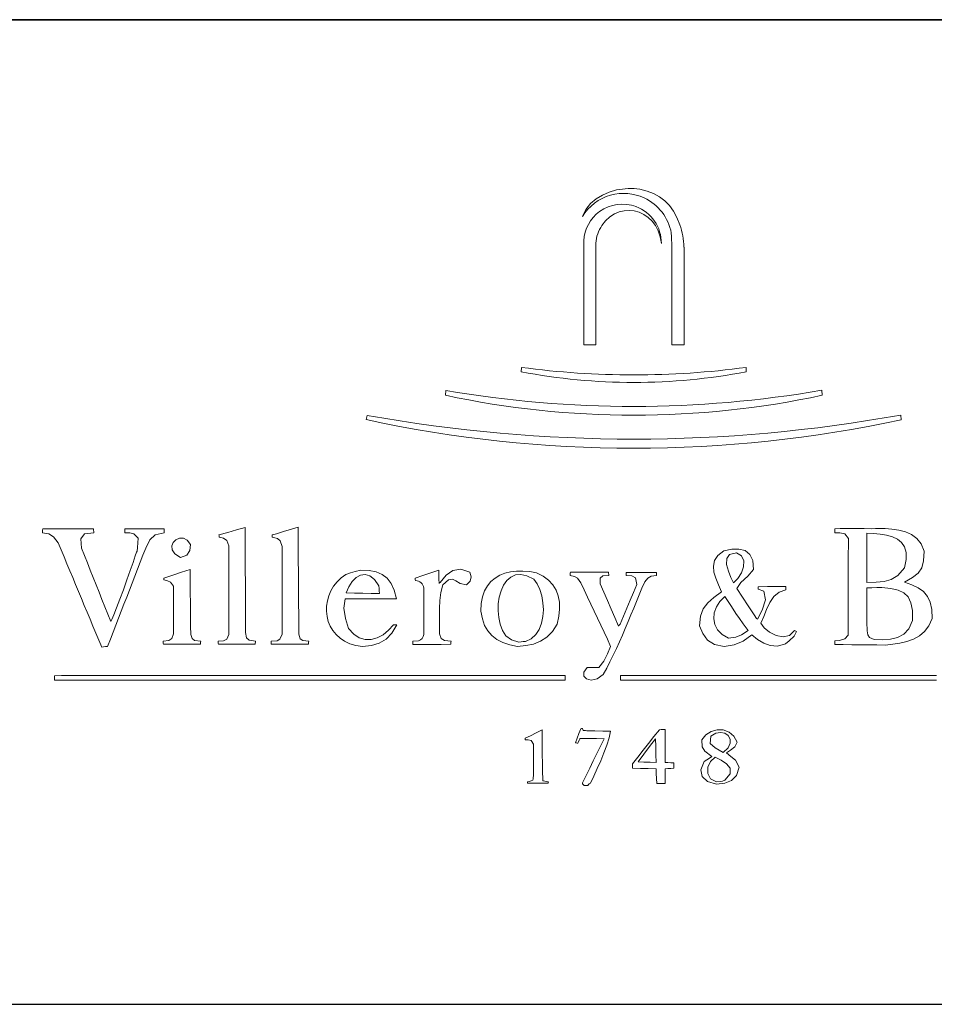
# Model space of a CAD drawing. Header units: millimetres. Extents: x 15 to 292, y 5 to 187.
# Tile 4 of 6: x 248 to 276, y 5 to 35. Entities that reach past the tile are written whole.
import ezdxf

# ---------------------------------------------------------------- set-up
doc = ezdxf.new("R2010")
doc.units = ezdxf.units.MM
doc.layers.add('253', color=7, linetype='Continuous', true_color=0xffffff)
doc.layers.add('255', color=7, linetype='Continuous', true_color=0xffffff)

# ---------------------------------------------------------------- blocks, each defined once
blk = doc.blocks.new('TabularNote1')
at = {"layer": '253', "color": 162, "linetype": 'Continuous', "lineweight": 35}
blk.add_line((-50, 30), (0, 30), dxfattribs=at)
at = {"layer": '253', "color": 162, "linetype": 'Continuous', "lineweight": 25}
blk.add_line((-50, 0), (0, 0), dxfattribs=at)

msp = doc.modelspace()

# ---------------------------------------------------------------- linework, layer by layer
at = {"layer": '255', "color": 7, "linetype": 'Continuous', "lineweight": 18}
for p, q in [((266.087, 29.658), (266.296, 29.747)), ((266.296, 29.747), (266.519, 29.812)), ((267.226, 29.837), (267.447, 29.78)), ((267.447, 29.78), (267.646, 29.702)), ((267.646, 29.702), (267.825, 29.603)), ((265.727, 29.395), (265.896, 29.541)), ((265.896, 29.541), (266.087, 29.658)), ((267.825, 29.603), (267.984, 29.481)), ((267.984, 29.481), (268.125, 29.337)), ((265.477, 29.005), (265.586, 29.217)), ((265.586, 29.217), (265.727, 29.395)), ((266.597, 29.142), (266.45, 29.08)), ((266.75, 29.178), (266.597, 29.142)), ((266.904, 29.188), (266.75, 29.178)), ((267.058, 29.173), (266.904, 29.188)), ((267.208, 29.133), (267.058, 29.173)), ((267.351, 29.068), (267.208, 29.133)), ((268.125, 29.337), (268.249, 29.168)), ((268.249, 29.168), (268.357, 28.973)), ((266.185, 28.876), (266.073, 28.734)), ((266.311, 28.992), (266.185, 28.876)), ((266.45, 29.08), (266.311, 28.992)), ((267.484, 28.978), (267.351, 29.068)), ((267.603, 28.865), (267.484, 28.978)), ((267.705, 28.727), (267.603, 28.865)), ((268.357, 28.973), (268.449, 28.752)), ((267.788, 28.567), (267.705, 28.727)), ((267.848, 28.384), (267.788, 28.567)), ((265.516, 25.089), (265.517, 28.265)), ((267.882, 28.178), (267.848, 28.384)), ((265.885, 28.187), (265.885, 25.089)), ((268.201, 25.089), (268.201, 28.086)), ((268.571, 25.089), (268.571, 28.07)), ((265.637, 25.089), (265.516, 25.089)), ((265.76, 25.089), (265.637, 25.089)), ((265.885, 25.089), (265.76, 25.089)), ((268.571, 25.089), (268.201, 25.089)), ((263.613, 24.273), (263.618, 24.405)), ((270.468, 24.273), (270.463, 24.405)), ((261.302, 23.556), (261.319, 23.705)), ((272.773, 23.711), (272.779, 23.556)), ((258.894, 22.814), (258.92, 22.944)), ((275.172, 22.955), (275.189, 22.812)), ((254.938, 19.453), (255.203, 19.525)), ((255.203, 19.525), (255.204, 19.297)), ((256.369, 19.401), (256.819, 19.536)), ((256.819, 19.536), (256.82, 19.319)), ((249.031, 19.37), (249.033, 19.409)), ((249.222, 19.333), (249.031, 19.37)), ((249.033, 19.409), (249.037, 19.447)), ((249.037, 19.447), (249.042, 19.486)), ((249.042, 19.486), (249.299, 19.486)), ((249.365, 19.244), (249.222, 19.333)), ((249.299, 19.486), (249.556, 19.486)), ((249.511, 19.056), (249.365, 19.244)), ((249.556, 19.486), (249.812, 19.486)), ((249.812, 19.486), (250.07, 19.486)), ((250.07, 19.486), (250.328, 19.486)), ((250.308, 19.331), (250.196, 19.186)), ((250.598, 19.37), (250.308, 19.331)), ((250.328, 19.486), (250.587, 19.486)), ((250.587, 19.486), (250.588, 19.447)), ((250.588, 19.447), (250.592, 19.409)), ((250.592, 19.409), (250.598, 19.37)), ((251.541, 19.492), (251.839, 19.492)), ((251.541, 19.453), (251.541, 19.492)), ((251.541, 19.413), (251.541, 19.453)), ((251.541, 19.37), (251.541, 19.413)), ((251.69, 19.369), (251.541, 19.37)), ((251.819, 19.337), (251.69, 19.369)), ((251.943, 19.199), (251.819, 19.337)), ((251.839, 19.492), (252.137, 19.492)), ((252.137, 19.492), (252.436, 19.492)), ((252.464, 19.301), (252.305, 19.147)), ((252.436, 19.492), (252.737, 19.492)), ((252.737, 19.37), (252.464, 19.301)), ((252.737, 19.492), (252.737, 19.453)), ((252.737, 19.453), (252.737, 19.413)), ((252.737, 19.413), (252.737, 19.37)), ((254.408, 19.304), (254.673, 19.38)), ((254.409, 19.282), (254.408, 19.304)), ((254.41, 19.258), (254.409, 19.282)), ((254.414, 19.232), (254.41, 19.258)), ((254.545, 19.203), (254.414, 19.232)), ((254.651, 19.133), (254.545, 19.203)), ((254.673, 19.38), (254.938, 19.453)), ((255.204, 19.297), (255.205, 19.069)), ((256.024, 19.304), (256.158, 19.336)), ((256.025, 19.282), (256.024, 19.304)), ((256.026, 19.258), (256.025, 19.282)), ((256.03, 19.232), (256.026, 19.258)), ((256.185, 19.197), (256.03, 19.232)), ((256.158, 19.336), (256.369, 19.401)), ((256.82, 19.319), (256.821, 19.103)), ((273.165, 19.492), (273.325, 19.495)), ((273.165, 19.453), (273.165, 19.492)), ((273.165, 19.413), (273.165, 19.453)), ((273.165, 19.37), (273.165, 19.413)), ((273.32, 19.368), (273.165, 19.37)), ((273.468, 19.33), (273.32, 19.368)), ((273.325, 19.495), (273.485, 19.497)), ((273.579, 19.188), (273.468, 19.33)), ((273.485, 19.497), (273.645, 19.497)), ((273.645, 19.497), (273.85, 19.497)), ((273.85, 19.497), (274.059, 19.495)), ((274.059, 19.495), (274.268, 19.492)), ((274.141, 19.354), (274.347, 19.343)), ((274.141, 19.105), (274.141, 19.354)), ((274.268, 19.492), (274.407, 19.495)), ((274.347, 19.343), (274.549, 19.324)), ((274.407, 19.495), (274.549, 19.497)), ((274.549, 19.497), (274.693, 19.497)), ((274.549, 19.324), (274.742, 19.291)), ((274.693, 19.497), (274.9, 19.478)), ((274.742, 19.291), (274.919, 19.241)), ((274.9, 19.478), (275.11, 19.448)), ((274.919, 19.241), (275.074, 19.168)), ((275.11, 19.448), (275.314, 19.397)), ((275.314, 19.397), (275.502, 19.316)), ((275.502, 19.316), (275.665, 19.196)), ((249.599, 18.845), (249.511, 19.056)), ((250.196, 19.186), (250.223, 18.896)), ((251.916, 18.81), (251.927, 18.919)), ((251.927, 18.919), (251.943, 19.199)), ((252.175, 18.902), (252.092, 18.688)), ((252.305, 19.147), (252.175, 18.902)), ((252.968, 18.968), (253.011, 19.073)), ((252.981, 18.849), (252.968, 18.968)), ((253.011, 19.073), (253.094, 19.154)), ((253.094, 19.154), (253.204, 19.199)), ((253.204, 19.199), (253.324, 19.198)), ((253.324, 19.198), (253.44, 19.139)), ((253.44, 19.139), (253.537, 19.012)), ((253.537, 19.012), (253.517, 18.823)), ((254.712, 18.968), (254.651, 19.133)), ((254.712, 18.743), (254.712, 18.968)), ((255.205, 19.069), (255.206, 18.84)), ((256.274, 19.117), (256.185, 19.197)), ((256.333, 18.946), (256.274, 19.117)), ((256.333, 18.724), (256.333, 18.946)), ((256.821, 19.103), (256.822, 18.887)), ((273.576, 18.735), (273.577, 18.962)), ((273.577, 18.962), (273.579, 19.188)), ((274.141, 18.856), (274.141, 19.105)), ((275.074, 19.168), (275.199, 19.068)), ((275.199, 19.068), (275.289, 18.936)), ((275.289, 18.936), (275.338, 18.767)), ((275.665, 19.196), (275.796, 19.028)), ((275.796, 19.028), (275.884, 18.802)), ((249.688, 18.634), (249.599, 18.845)), ((249.776, 18.423), (249.688, 18.634)), ((250.223, 18.896), (250.31, 18.674)), ((250.31, 18.674), (250.399, 18.452)), ((251.791, 18.465), (251.858, 18.661)), ((251.858, 18.661), (251.899, 18.78)), ((251.899, 18.78), (251.916, 18.81)), ((252.092, 18.688), (252.009, 18.474)), ((253.065, 18.727), (252.981, 18.849)), ((253.234, 18.615), (253.065, 18.727)), ((253.43, 18.682), (253.234, 18.615)), ((253.517, 18.823), (253.43, 18.682)), ((254.712, 18.518), (254.712, 18.743)), ((255.206, 18.84), (255.207, 18.612)), ((255.207, 18.612), (255.209, 18.384)), ((256.333, 18.502), (256.333, 18.724)), ((256.822, 18.887), (256.823, 18.67)), ((256.823, 18.67), (256.824, 18.453)), ((269.504, 18.519), (269.605, 18.673)), ((269.605, 18.673), (269.784, 18.813)), ((269.784, 18.813), (270.024, 18.865)), ((269.871, 18.58), (269.96, 18.709)), ((269.96, 18.709), (270.165, 18.758)), ((270.024, 18.865), (270.245, 18.872)), ((270.165, 18.758), (270.322, 18.664)), ((270.245, 18.872), (270.435, 18.823)), ((270.322, 18.664), (270.391, 18.515)), ((270.435, 18.823), (270.58, 18.709)), ((270.58, 18.709), (270.669, 18.519)), ((273.576, 18.509), (273.576, 18.735)), ((274.141, 18.606), (274.141, 18.856)), ((274.141, 18.355), (274.141, 18.606)), ((275.338, 18.767), (275.337, 18.557)), ((275.884, 18.802), (275.867, 18.511)), ((249.864, 18.212), (249.776, 18.423)), ((250.399, 18.452), (250.487, 18.23)), ((251.703, 18.214), (251.791, 18.465)), ((252.009, 18.474), (251.927, 18.26)), ((254.712, 18.293), (254.712, 18.518)), ((255.209, 18.384), (255.21, 18.156)), ((256.333, 18.28), (256.333, 18.502)), ((256.824, 18.453), (256.825, 18.236)), ((269.467, 18.351), (269.504, 18.519)), ((269.483, 18.171), (269.467, 18.351)), ((269.868, 18.4), (269.871, 18.58)), ((269.922, 18.198), (269.868, 18.4)), ((270.385, 18.333), (270.321, 18.145)), ((270.391, 18.515), (270.385, 18.333)), ((270.669, 18.519), (270.689, 18.245)), ((273.575, 18.282), (273.576, 18.509)), ((274.141, 18.105), (274.141, 18.355)), ((275.283, 18.3), (275.085, 18.07)), ((275.337, 18.557), (275.283, 18.3)), ((275.867, 18.511), (275.81, 18.3)), ((249.952, 18.001), (249.864, 18.212)), ((250.041, 17.79), (249.952, 18.001)), ((250.487, 18.23), (250.576, 18.007)), ((250.576, 18.007), (250.665, 17.784)), ((251.602, 17.929), (251.703, 18.214)), ((251.844, 18.046), (251.761, 17.832)), ((251.927, 18.26), (251.844, 18.046)), ((252.732, 17.986), (252.997, 18.074)), ((252.997, 18.074), (253.261, 18.162)), ((253.261, 18.162), (253.526, 18.251)), ((253.526, 18.251), (253.528, 18.004)), ((253.528, 18.004), (253.53, 17.758)), ((254.712, 18.069), (254.712, 18.293)), ((254.712, 17.844), (254.712, 18.069)), ((255.21, 18.156), (255.211, 17.927)), ((256.333, 18.058), (256.333, 18.28)), ((256.333, 17.836), (256.333, 18.058)), ((256.825, 18.236), (256.827, 18.019)), ((256.827, 18.019), (256.828, 17.802)), ((258.129, 17.992), (258.274, 18.096)), ((258.274, 18.096), (258.413, 18.147)), ((258.413, 18.147), (258.559, 18.189)), ((258.46, 17.881), (258.581, 18.003)), ((258.559, 18.189), (258.727, 18.229)), ((258.581, 18.003), (258.715, 18.078)), ((258.715, 18.078), (258.857, 18.098)), ((258.727, 18.229), (258.981, 18.215)), ((258.857, 18.098), (259.002, 18.056)), ((258.981, 18.215), (259.198, 18.173)), ((259.002, 18.056), (259.144, 17.942)), ((259.198, 18.173), (259.38, 18.096)), ((259.38, 18.096), (259.53, 17.98)), ((260.381, 17.986), (260.62, 18.069)), ((260.62, 18.069), (260.861, 18.15)), ((260.861, 18.15), (261.104, 18.229)), ((261.104, 18.229), (261.104, 18.096)), ((261.104, 18.096), (261.105, 17.962)), ((261.142, 17.854), (261.322, 18.074)), ((261.322, 18.074), (261.532, 18.219)), ((261.532, 18.219), (261.774, 18.258)), ((261.774, 18.258), (262.047, 18.162)), ((262.047, 18.162), (262.091, 18.02)), ((262.091, 18.02), (262.058, 17.888)), ((262.816, 17.987), (262.958, 18.071)), ((262.958, 18.071), (263.116, 18.133)), ((263.116, 18.133), (263.288, 18.175)), ((263.175, 17.908), (263.294, 18.016)), ((263.288, 18.175), (263.473, 18.196)), ((263.294, 18.016), (263.435, 18.081)), ((263.435, 18.081), (263.599, 18.098)), ((263.473, 18.196), (263.667, 18.199)), ((263.599, 18.098), (263.787, 18.059)), ((263.667, 18.199), (263.871, 18.184)), ((263.787, 18.059), (263.999, 17.958)), ((263.871, 18.184), (264.082, 18.151)), ((264.082, 18.151), (264.28, 18.043)), ((264.28, 18.043), (264.443, 17.918)), ((265.102, 18.063), (265.104, 18.1)), ((265.234, 18.038), (265.102, 18.063)), ((265.104, 18.1), (265.108, 18.135)), ((265.108, 18.135), (265.113, 18.168)), ((265.113, 18.168), (265.403, 18.168)), ((265.323, 17.984), (265.234, 18.038)), ((265.403, 18.168), (265.692, 18.168)), ((265.692, 18.168), (265.982, 18.168)), ((265.982, 18.168), (266.271, 18.168)), ((266.101, 18.053), (266.022, 17.987)), ((266.282, 18.063), (266.101, 18.053)), ((266.271, 18.168), (266.273, 18.135)), ((266.273, 18.135), (266.277, 18.1)), ((266.277, 18.1), (266.282, 18.063)), ((266.812, 18.157), (267.117, 18.157)), ((266.812, 18.128), (266.812, 18.157)), ((266.812, 18.096), (266.812, 18.128)), ((266.812, 18.063), (266.812, 18.096)), ((266.98, 18.056), (266.812, 18.063)), ((267.091, 17.999), (266.98, 18.056)), ((267.117, 18.157), (267.424, 18.157)), ((267.424, 18.157), (267.733, 18.157)), ((267.567, 18.046), (267.473, 17.988)), ((267.733, 18.063), (267.567, 18.046)), ((267.733, 18.157), (267.733, 18.128)), ((267.733, 18.128), (267.733, 18.096)), ((267.733, 18.096), (267.733, 18.063)), ((269.537, 17.979), (269.483, 18.171)), ((270.001, 18.002), (269.922, 18.198)), ((270.077, 17.843), (270.001, 18.002)), ((270.321, 18.145), (270.213, 17.973)), ((270.515, 18.045), (270.307, 17.853)), ((270.689, 18.245), (270.515, 18.045)), ((273.574, 18.056), (273.575, 18.282)), ((273.574, 17.829), (273.574, 18.056)), ((274.141, 17.854), (274.141, 18.105)), ((275.085, 18.07), (274.885, 17.941)), ((275.529, 18.005), (275.283, 17.865)), ((275.702, 18.141), (275.529, 18.005)), ((275.81, 18.3), (275.702, 18.141)), ((250.129, 17.578), (250.041, 17.79)), ((250.665, 17.784), (250.754, 17.561)), ((251.495, 17.631), (251.602, 17.929)), ((251.761, 17.832), (251.679, 17.618)), ((252.732, 17.969), (252.732, 17.986)), ((252.732, 17.951), (252.732, 17.969)), ((252.732, 17.931), (252.732, 17.951)), ((252.841, 17.907), (252.732, 17.931)), ((252.932, 17.861), (252.841, 17.907)), ((253.019, 17.738), (252.932, 17.861)), ((253.019, 17.498), (253.019, 17.738)), ((253.53, 17.758), (253.533, 17.51)), ((254.712, 17.619), (254.712, 17.844)), ((255.211, 17.927), (255.212, 17.699)), ((256.333, 17.614), (256.333, 17.836)), ((256.828, 17.802), (256.83, 17.585)), ((257.816, 17.597), (257.9, 17.74)), ((257.9, 17.74), (258.004, 17.872)), ((258.004, 17.872), (258.129, 17.992)), ((258.28, 17.534), (258.358, 17.722)), ((258.358, 17.722), (258.46, 17.881)), ((259.144, 17.942), (259.278, 17.749)), ((259.284, 17.671), (259.278, 17.749)), ((259.53, 17.98), (259.651, 17.822)), ((259.651, 17.822), (259.747, 17.616)), ((260.383, 17.964), (260.381, 17.986)), ((260.387, 17.94), (260.383, 17.964)), ((260.392, 17.914), (260.387, 17.94)), ((261.105, 17.962), (261.109, 17.826)), ((261.109, 17.826), (261.12, 17.837)), ((261.12, 17.837), (261.131, 17.847)), ((261.131, 17.847), (261.142, 17.854)), ((261.225, 17.776), (261.166, 17.543)), ((261.399, 17.936), (261.225, 17.776)), ((261.517, 17.957), (261.399, 17.936)), ((261.62, 17.899), (261.517, 17.957)), ((261.75, 17.821), (261.62, 17.899)), ((261.947, 17.782), (261.75, 17.821)), ((262.058, 17.888), (261.947, 17.782)), ((262.499, 17.596), (262.584, 17.75)), ((262.584, 17.75), (262.691, 17.88)), ((262.691, 17.88), (262.816, 17.987)), ((263.001, 17.596), (263.077, 17.766)), ((263.077, 17.766), (263.175, 17.908)), ((263.999, 17.958), (264.096, 17.814)), ((264.096, 17.814), (264.176, 17.64)), ((264.443, 17.918), (264.574, 17.776)), ((264.574, 17.776), (264.673, 17.617)), ((265.433, 17.837), (265.323, 17.984)), ((265.532, 17.624), (265.433, 17.837)), ((266.022, 17.987), (266.017, 17.815)), ((266.017, 17.815), (266.127, 17.557)), ((267.03, 17.551), (267.132, 17.793)), ((267.132, 17.793), (267.091, 17.999)), ((267.374, 17.876), (267.29, 17.679)), ((267.473, 17.988), (267.374, 17.876)), ((269.618, 17.778), (269.537, 17.979)), ((269.713, 17.567), (269.618, 17.778)), ((270.213, 17.973), (270.077, 17.843)), ((270.307, 17.853), (270.181, 17.672)), ((270.832, 17.721), (271.113, 17.725)), ((270.832, 17.698), (270.832, 17.721)), ((271.113, 17.725), (271.395, 17.727)), ((271.395, 17.727), (271.676, 17.727)), ((271.676, 17.727), (271.676, 17.698)), ((273.574, 17.603), (273.574, 17.829)), ((274.427, 17.864), (274.141, 17.854)), ((274.67, 17.883), (274.427, 17.864)), ((274.885, 17.941), (274.67, 17.883)), ((275.283, 17.865), (275.511, 17.784)), ((275.511, 17.784), (275.705, 17.689)), ((250.217, 17.367), (250.129, 17.578)), ((250.754, 17.561), (250.843, 17.338)), ((251.388, 17.34), (251.495, 17.631)), ((251.596, 17.404), (251.513, 17.19)), ((251.679, 17.618), (251.596, 17.404)), ((253.019, 17.256), (253.019, 17.498)), ((253.533, 17.51), (253.535, 17.263)), ((254.712, 17.393), (254.712, 17.619)), ((255.212, 17.699), (255.213, 17.47)), ((255.213, 17.47), (255.214, 17.242)), ((256.333, 17.392), (256.333, 17.614)), ((256.83, 17.585), (256.831, 17.368)), ((257.708, 17.292), (257.752, 17.447)), ((257.752, 17.447), (257.816, 17.597)), ((258.533, 17.53), (258.28, 17.534)), ((258.788, 17.525), (258.533, 17.53)), ((259.044, 17.519), (258.788, 17.525)), ((259.3, 17.512), (259.044, 17.519)), ((259.284, 17.671), (259.291, 17.593)), ((259.3, 17.512), (259.291, 17.593)), ((259.747, 17.616), (259.819, 17.357)), ((260.646, 17.453), (260.646, 17.678)), ((260.646, 17.218), (260.646, 17.453)), ((261.166, 17.543), (261.134, 17.302)), ((262.397, 17.21), (262.436, 17.416)), ((262.436, 17.416), (262.499, 17.596)), ((262.907, 17.197), (262.944, 17.404)), ((262.944, 17.404), (263.001, 17.596)), ((264.176, 17.64), (264.236, 17.445)), ((264.236, 17.445), (264.274, 17.237)), ((264.673, 17.617), (264.739, 17.442)), ((264.739, 17.442), (264.775, 17.251)), ((265.632, 17.41), (265.532, 17.624)), ((265.732, 17.196), (265.632, 17.41)), ((266.127, 17.557), (266.238, 17.299)), ((266.929, 17.31), (267.03, 17.551)), ((267.207, 17.479), (267.123, 17.277)), ((267.29, 17.679), (267.207, 17.479)), ((269.482, 17.393), (269.713, 17.567)), ((269.665, 17.275), (269.812, 17.423)), ((269.812, 17.423), (270.013, 17.119)), ((270.181, 17.672), (270.526, 17.139)), ((270.832, 17.671), (270.832, 17.698)), ((270.832, 17.644), (270.832, 17.671)), ((270.887, 17.627), (270.832, 17.644)), ((270.944, 17.609), (270.887, 17.627)), ((271.003, 17.589), (270.944, 17.609)), ((271.052, 17.324), (271.003, 17.589)), ((271.308, 17.424), (271.186, 17.241)), ((271.467, 17.561), (271.308, 17.424)), ((271.676, 17.633), (271.467, 17.561)), ((271.676, 17.698), (271.676, 17.666)), ((271.676, 17.666), (271.676, 17.633)), ((273.573, 17.376), (273.574, 17.603)), ((274.141, 17.688), (274.292, 17.694)), ((274.141, 17.427), (274.141, 17.688)), ((274.141, 17.165), (274.141, 17.427)), ((274.292, 17.694), (274.445, 17.698)), ((274.445, 17.698), (274.599, 17.699)), ((274.599, 17.699), (274.873, 17.669)), ((274.873, 17.669), (275.096, 17.618)), ((275.096, 17.618), (275.27, 17.536)), ((275.27, 17.536), (275.398, 17.413)), ((275.398, 17.413), (275.483, 17.237)), ((275.705, 17.689), (275.863, 17.573)), ((275.863, 17.573), (275.985, 17.429)), ((275.985, 17.429), (276.071, 17.249)), ((250.305, 17.155), (250.217, 17.367)), ((250.394, 16.943), (250.305, 17.155)), ((250.843, 17.338), (250.932, 17.115)), ((250.932, 17.115), (251.021, 16.891)), ((251.29, 17.077), (251.388, 17.34)), ((251.513, 17.19), (251.43, 16.976)), ((253.019, 17.015), (253.019, 17.256)), ((253.535, 17.263), (253.538, 17.015)), ((254.712, 17.168), (254.712, 17.393)), ((254.712, 16.943), (254.712, 17.168)), ((255.214, 17.242), (255.216, 17.013)), ((256.333, 17.17), (256.333, 17.392)), ((256.333, 16.948), (256.333, 17.17)), ((256.831, 17.368), (256.833, 17.151)), ((256.833, 17.151), (256.835, 16.934)), ((257.683, 16.976), (257.685, 17.134)), ((257.685, 17.134), (257.708, 17.292)), ((258.247, 17.352), (258.214, 17.07)), ((258.509, 17.354), (258.247, 17.352)), ((258.771, 17.356), (258.509, 17.354)), ((259.033, 17.357), (258.771, 17.356)), ((259.295, 17.357), (259.033, 17.357)), ((259.557, 17.357), (259.295, 17.357)), ((259.819, 17.357), (259.557, 17.357)), ((260.646, 16.982), (260.646, 17.218)), ((261.134, 17.302), (261.122, 17.055)), ((262.383, 16.977), (262.397, 17.21)), ((262.915, 16.993), (262.907, 17.197)), ((264.274, 17.237), (264.288, 17.023)), ((264.775, 17.251), (264.781, 17.044)), ((265.833, 16.981), (265.732, 17.196)), ((266.238, 17.299), (266.35, 17.041)), ((266.829, 17.068), (266.929, 17.31)), ((267.123, 17.277), (267.039, 17.073)), ((269.156, 17.046), (269.295, 17.228)), ((269.295, 17.228), (269.482, 17.393)), ((269.493, 16.931), (269.558, 17.108)), ((269.558, 17.108), (269.665, 17.275)), ((270.013, 17.119), (270.151, 16.912)), ((270.526, 17.139), (270.707, 16.864)), ((270.948, 17.01), (271.052, 17.324)), ((271.186, 17.241), (271.088, 17.032)), ((273.573, 17.149), (273.573, 17.376)), ((273.573, 16.923), (273.573, 17.149)), ((274.142, 16.904), (274.141, 17.165)), ((275.483, 17.237), (275.526, 17)), ((276.071, 17.249), (276.12, 17.027)), ((250.482, 16.732), (250.394, 16.943)), ((251.021, 16.891), (251.111, 16.668)), ((251.144, 16.72), (251.206, 16.864)), ((251.206, 16.864), (251.29, 17.077)), ((251.43, 16.976), (251.348, 16.762)), ((253.02, 16.773), (253.019, 17.015)), ((253.538, 17.015), (253.541, 16.767)), ((254.712, 16.717), (254.712, 16.943)), ((255.216, 17.013), (255.217, 16.784)), ((256.333, 16.726), (256.333, 16.948)), ((256.835, 16.934), (256.836, 16.716)), ((257.7, 16.82), (257.683, 16.976)), ((257.738, 16.668), (257.7, 16.82)), ((258.214, 17.07), (258.258, 16.755)), ((260.646, 16.745), (260.646, 16.982)), ((261.122, 17.055), (261.121, 16.802)), ((261.121, 16.802), (261.125, 16.546)), ((262.429, 16.745), (262.383, 16.977)), ((262.932, 16.783), (262.915, 16.993)), ((264.275, 16.811), (264.234, 16.609)), ((264.288, 17.023), (264.275, 16.811)), ((264.757, 16.822), (264.705, 16.585)), ((264.781, 17.044), (264.757, 16.822)), ((265.933, 16.767), (265.833, 16.981)), ((266.35, 17.041), (266.462, 16.783)), ((266.63, 16.585), (266.729, 16.827)), ((266.729, 16.827), (266.829, 17.068)), ((266.955, 16.868), (266.869, 16.661)), ((267.039, 17.073), (266.955, 16.868)), ((269.04, 16.536), (269.069, 16.823)), ((269.069, 16.823), (269.156, 17.046)), ((269.475, 16.75), (269.493, 16.931)), ((270.151, 16.912), (270.259, 16.755)), ((270.707, 16.864), (270.782, 16.758)), ((270.81, 16.734), (270.948, 17.01)), ((271.001, 16.816), (270.915, 16.613)), ((271.088, 17.032), (271.001, 16.816)), ((273.573, 16.696), (273.573, 16.923)), ((274.144, 16.643), (274.142, 16.904)), ((275.526, 17), (275.531, 16.69)), ((276.12, 17.027), (276.132, 16.756)), ((250.57, 16.52), (250.482, 16.732)), ((250.658, 16.308), (250.57, 16.52)), ((251.111, 16.668), (251.144, 16.72)), ((251.265, 16.549), (251.182, 16.335)), ((251.348, 16.762), (251.265, 16.549)), ((253.022, 16.53), (253.02, 16.773)), ((253.024, 16.287), (253.022, 16.53)), ((253.541, 16.767), (253.544, 16.519)), ((253.544, 16.519), (253.548, 16.271)), ((254.712, 16.491), (254.712, 16.717)), ((255.217, 16.784), (255.218, 16.555)), ((255.218, 16.555), (255.219, 16.326)), ((256.333, 16.504), (256.333, 16.726)), ((256.333, 16.282), (256.333, 16.504)), ((256.836, 16.716), (256.838, 16.499)), ((257.797, 16.523), (257.738, 16.668)), ((257.875, 16.387), (257.797, 16.523)), ((258.258, 16.755), (258.357, 16.447)), ((259.571, 16.395), (259.719, 16.563)), ((259.824, 16.558), (259.677, 16.305)), ((259.719, 16.563), (259.753, 16.563)), ((259.753, 16.563), (259.787, 16.562)), ((259.787, 16.562), (259.824, 16.558)), ((260.646, 16.508), (260.646, 16.745)), ((260.646, 16.271), (260.646, 16.508)), ((261.125, 16.546), (261.126, 16.287)), ((262.499, 16.545), (262.429, 16.745)), ((262.596, 16.375), (262.499, 16.545)), ((262.969, 16.58), (262.932, 16.783)), ((263.038, 16.392), (262.969, 16.58)), ((264.234, 16.609), (264.162, 16.425)), ((264.705, 16.585), (264.561, 16.356)), ((266.034, 16.552), (265.933, 16.767)), ((266.135, 16.337), (266.034, 16.552)), ((266.462, 16.783), (266.575, 16.525)), ((266.575, 16.525), (266.591, 16.546)), ((266.591, 16.546), (266.609, 16.567)), ((266.609, 16.567), (266.63, 16.585)), ((266.869, 16.661), (266.782, 16.455)), ((269.145, 16.294), (269.04, 16.536)), ((269.506, 16.574), (269.475, 16.75)), ((269.589, 16.411), (269.506, 16.574)), ((270.259, 16.755), (270.372, 16.596)), ((270.372, 16.596), (270.523, 16.387)), ((270.782, 16.758), (270.81, 16.734)), ((270.915, 16.613), (271.011, 16.467)), ((273.573, 16.47), (273.573, 16.696)), ((274.147, 16.381), (274.144, 16.643)), ((275.531, 16.69), (275.415, 16.445)), ((276.032, 16.531), (275.899, 16.356)), ((276.132, 16.756), (276.032, 16.531)), ((250.747, 16.097), (250.658, 16.308)), ((251.182, 16.335), (251.1, 16.121)), ((252.968, 16.142), (253.024, 16.287)), ((253.548, 16.271), (253.588, 16.141)), ((254.643, 16.128), (254.712, 16.265)), ((254.712, 16.265), (254.712, 16.491)), ((255.219, 16.326), (255.244, 16.161)), ((256.265, 16.128), (256.333, 16.282)), ((256.838, 16.499), (256.841, 16.282)), ((256.841, 16.282), (256.876, 16.14)), ((257.975, 16.264), (257.875, 16.387)), ((258.094, 16.154), (257.975, 16.264)), ((258.357, 16.447), (258.511, 16.277)), ((258.511, 16.277), (258.681, 16.168)), ((259.228, 16.168), (259.405, 16.262)), ((259.405, 16.262), (259.571, 16.395)), ((259.677, 16.305), (259.5, 16.122)), ((261.126, 16.287), (261.178, 16.142)), ((262.72, 16.233), (262.596, 16.375)), ((262.871, 16.117), (262.72, 16.233)), ((263.148, 16.232), (263.038, 16.392)), ((263.313, 16.109), (263.148, 16.232)), ((264.058, 16.266), (263.917, 16.14)), ((264.162, 16.425), (264.058, 16.266)), ((264.561, 16.356), (264.391, 16.184)), ((266.236, 16.122), (266.135, 16.337)), ((266.693, 16.249), (266.603, 16.043)), ((266.782, 16.455), (266.693, 16.249)), ((269.289, 16.099), (269.145, 16.294)), ((269.729, 16.269), (269.589, 16.411)), ((269.928, 16.155), (269.729, 16.269)), ((270.327, 16.254), (270.153, 16.188)), ((270.523, 16.387), (270.327, 16.254)), ((270.639, 16.254), (270.369, 16.06)), ((270.814, 16.119), (270.639, 16.254)), ((271.011, 16.467), (271.174, 16.334)), ((271.174, 16.334), (271.377, 16.236)), ((271.377, 16.236), (271.591, 16.197)), ((271.591, 16.197), (271.786, 16.241)), ((271.924, 16.221), (271.778, 16.078)), ((271.786, 16.241), (271.935, 16.392)), ((271.996, 16.354), (271.924, 16.221)), ((271.935, 16.392), (271.953, 16.381)), ((271.953, 16.381), (271.974, 16.368)), ((271.974, 16.368), (271.996, 16.354)), ((273.471, 16.131), (273.573, 16.243)), ((273.573, 16.243), (273.573, 16.47)), ((274.167, 16.262), (274.147, 16.381)), ((274.222, 16.179), (274.167, 16.262)), ((275.262, 16.278), (275.077, 16.175)), ((275.415, 16.445), (275.262, 16.278)), ((275.74, 16.223), (275.558, 16.125)), ((275.899, 16.356), (275.74, 16.223)), ((250.835, 15.885), (250.747, 16.097)), ((250.956, 15.901), (250.895, 15.894)), ((251.017, 15.907), (250.956, 15.901)), ((251.1, 16.121), (251.017, 15.907)), ((252.71, 16.061), (252.876, 16.082)), ((252.71, 16.032), (252.71, 16.061)), ((252.712, 16), (252.71, 16.032)), ((252.715, 15.968), (252.712, 16)), ((252.997, 15.968), (252.715, 15.968)), ((252.876, 16.082), (252.968, 16.142)), ((253.278, 15.968), (252.997, 15.968)), ((253.559, 15.968), (253.278, 15.968)), ((253.84, 15.968), (253.559, 15.968)), ((253.588, 16.141), (253.665, 16.085)), ((253.665, 16.085), (253.851, 16.061)), ((253.842, 16), (253.84, 15.968)), ((253.846, 16.032), (253.842, 16)), ((253.851, 16.061), (253.846, 16.032)), ((254.381, 16.061), (254.549, 16.077)), ((254.383, 16.032), (254.381, 16.061)), ((254.387, 16), (254.383, 16.032)), ((254.392, 15.968), (254.387, 16)), ((254.67, 15.968), (254.392, 15.968)), ((254.549, 16.077), (254.643, 16.128)), ((254.95, 15.968), (254.67, 15.968)), ((255.23, 15.968), (254.95, 15.968)), ((255.511, 15.968), (255.23, 15.968)), ((255.244, 16.161), (255.325, 16.094)), ((255.325, 16.094), (255.523, 16.061)), ((255.513, 16), (255.511, 15.968)), ((255.517, 16.032), (255.513, 16)), ((255.523, 16.061), (255.517, 16.032)), ((256.002, 16.061), (256.181, 16.076)), ((256.002, 16.032), (256.002, 16.061)), ((256.002, 16), (256.002, 16.032)), ((256.002, 15.968), (256.002, 16)), ((256.284, 15.968), (256.002, 15.968)), ((256.181, 16.076), (256.265, 16.128)), ((256.566, 15.968), (256.284, 15.968)), ((256.848, 15.968), (256.566, 15.968)), ((257.133, 15.968), (256.848, 15.968)), ((256.876, 16.14), (256.965, 16.082)), ((256.965, 16.082), (257.144, 16.061)), ((257.135, 16), (257.133, 15.968)), ((257.139, 16.032), (257.135, 16)), ((257.144, 16.061), (257.139, 16.032)), ((258.234, 16.061), (258.094, 16.154)), ((258.394, 15.988), (258.234, 16.061)), ((258.575, 15.935), (258.394, 15.988)), ((258.776, 15.907), (258.575, 15.935)), ((258.681, 16.168), (258.86, 16.117)), ((259.051, 15.932), (258.776, 15.907)), ((258.86, 16.117), (259.045, 16.119)), ((259.045, 16.119), (259.228, 16.168)), ((259.291, 16.001), (259.051, 15.932)), ((259.5, 16.122), (259.291, 16.001)), ((260.315, 16.061), (260.481, 16.076)), ((260.315, 16.028), (260.315, 16.061)), ((260.315, 15.995), (260.315, 16.028)), ((260.315, 15.962), (260.315, 15.995)), ((260.601, 15.965), (260.315, 15.962)), ((260.889, 15.967), (260.601, 15.965)), ((261.178, 15.967), (260.889, 15.967)), ((261.178, 16.142), (261.276, 16.082)), ((261.468, 15.968), (261.178, 15.967)), ((261.276, 16.082), (261.479, 16.061)), ((261.469, 16), (261.468, 15.968)), ((261.473, 16.032), (261.469, 16)), ((261.479, 16.061), (261.473, 16.032)), ((263.052, 16.025), (262.871, 16.117)), ((263.262, 15.956), (263.052, 16.025)), ((263.503, 15.907), (263.262, 15.956)), ((263.541, 16.034), (263.313, 16.109)), ((263.75, 15.929), (263.503, 15.907)), ((263.607, 16.043), (263.541, 16.034)), ((263.674, 16.05), (263.607, 16.043)), ((263.74, 16.056), (263.674, 16.05)), ((263.917, 16.14), (263.74, 16.056)), ((263.982, 15.977), (263.75, 15.929)), ((264.197, 16.06), (263.982, 15.977)), ((264.391, 16.184), (264.197, 16.06)), ((266.337, 15.907), (266.236, 16.122)), ((266.24, 15.681), (266.337, 15.907)), ((266.603, 16.043), (266.51, 15.839)), ((269.495, 15.966), (269.289, 16.099)), ((269.79, 15.907), (269.495, 15.966)), ((270.097, 15.954), (269.79, 15.907)), ((270.153, 16.188), (269.928, 16.155)), ((270.369, 16.06), (270.097, 15.954)), ((270.998, 16.003), (270.814, 16.119)), ((271.197, 15.928), (270.998, 16.003)), ((271.416, 15.913), (271.197, 15.928)), ((271.659, 15.979), (271.416, 15.913)), ((271.778, 16.078), (271.659, 15.979)), ((273.165, 16.078), (273.304, 16.088)), ((273.165, 16.039), (273.165, 16.078)), ((273.165, 16.001), (273.165, 16.039)), ((273.165, 15.962), (273.165, 16.001)), ((273.421, 15.959), (273.165, 15.962)), ((273.304, 16.088), (273.471, 16.131)), ((273.678, 15.957), (273.421, 15.959)), ((273.934, 15.954), (273.678, 15.957)), ((274.191, 15.951), (273.934, 15.954)), ((274.447, 15.948), (274.191, 15.951)), ((274.367, 16.111), (274.222, 16.179)), ((274.626, 16.106), (274.367, 16.111)), ((274.704, 15.945), (274.447, 15.948)), ((274.864, 16.123), (274.626, 16.106)), ((274.927, 15.973), (274.704, 15.945)), ((275.077, 16.175), (274.864, 16.123)), ((275.147, 16.008), (274.927, 15.973)), ((275.359, 16.056), (275.147, 16.008)), ((275.558, 16.125), (275.359, 16.056)), ((250.895, 15.894), (250.835, 15.885)), ((266.128, 15.458), (266.24, 15.681)), ((266.415, 15.637), (266.317, 15.437)), ((266.51, 15.839), (266.415, 15.637)), ((265.979, 15.262), (266.128, 15.458)), ((266.317, 15.437), (266.216, 15.24)), ((249.401, 15.013), (249.608, 15.014)), ((249.401, 14.969), (249.401, 15.013)), ((249.608, 15.014), (249.815, 15.014)), ((249.815, 15.014), (250.022, 15.014)), ((250.022, 15.014), (250.23, 15.014)), ((250.23, 15.014), (250.437, 15.014)), ((250.437, 15.014), (250.644, 15.015)), ((250.644, 15.015), (250.851, 15.015)), ((250.851, 15.015), (251.058, 15.015)), ((251.058, 15.015), (251.265, 15.015)), ((251.265, 15.015), (251.473, 15.015)), ((251.473, 15.015), (251.68, 15.016)), ((251.68, 15.016), (251.887, 15.016)), ((251.887, 15.016), (252.094, 15.016)), ((252.094, 15.016), (252.301, 15.016)), ((252.301, 15.016), (252.509, 15.016)), ((252.509, 15.016), (252.716, 15.016)), ((252.716, 15.016), (252.923, 15.016)), ((252.923, 15.016), (253.13, 15.017)), ((253.13, 15.017), (253.338, 15.017)), ((253.338, 15.017), (253.545, 15.017)), ((253.545, 15.017), (253.752, 15.017)), ((253.752, 15.017), (253.959, 15.017)), ((253.959, 15.017), (254.167, 15.017)), ((254.167, 15.017), (254.374, 15.017)), ((254.374, 15.017), (254.581, 15.017)), ((254.581, 15.017), (254.788, 15.017)), ((254.788, 15.017), (254.996, 15.018)), ((254.996, 15.018), (255.203, 15.018)), ((255.203, 15.018), (255.41, 15.018)), ((255.41, 15.018), (255.617, 15.018)), ((255.617, 15.018), (255.825, 15.018)), ((255.825, 15.018), (256.032, 15.018)), ((256.032, 15.018), (256.239, 15.018)), ((256.239, 15.018), (256.447, 15.018)), ((256.447, 15.018), (256.654, 15.018)), ((256.654, 15.018), (256.861, 15.018)), ((256.861, 15.018), (257.069, 15.018)), ((257.069, 15.018), (257.276, 15.018)), ((257.276, 15.018), (257.483, 15.018)), ((257.483, 15.018), (257.69, 15.018)), ((257.69, 15.018), (257.898, 15.018)), ((257.898, 15.018), (258.105, 15.018)), ((258.105, 15.018), (258.312, 15.019)), ((258.312, 15.019), (258.52, 15.019)), ((258.52, 15.019), (258.727, 15.019)), ((258.727, 15.019), (258.934, 15.019)), ((258.934, 15.019), (259.142, 15.019)), ((259.142, 15.019), (259.349, 15.019)), ((259.349, 15.019), (259.556, 15.019)), ((259.556, 15.019), (259.764, 15.019)), ((259.764, 15.019), (259.971, 15.019)), ((259.971, 15.019), (260.178, 15.019)), ((260.178, 15.019), (260.386, 15.019)), ((260.386, 15.019), (260.593, 15.019)), ((260.593, 15.019), (260.8, 15.019)), ((260.8, 15.019), (261.008, 15.019)), ((261.008, 15.019), (261.215, 15.019)), ((261.215, 15.019), (261.422, 15.019)), ((261.422, 15.019), (261.63, 15.019)), ((261.63, 15.019), (261.837, 15.019)), ((261.837, 15.019), (262.045, 15.019)), ((262.045, 15.019), (262.252, 15.019)), ((262.252, 15.019), (262.459, 15.019)), ((262.459, 15.019), (262.667, 15.019)), ((262.667, 15.019), (262.874, 15.019)), ((262.874, 15.019), (263.081, 15.019)), ((263.081, 15.019), (263.289, 15.019)), ((263.289, 15.019), (263.496, 15.019)), ((263.496, 15.019), (263.703, 15.019)), ((263.703, 15.019), (263.911, 15.019)), ((263.911, 15.019), (264.118, 15.019)), ((264.118, 15.019), (264.326, 15.019)), ((264.326, 15.019), (264.533, 15.019)), ((264.533, 15.019), (264.74, 15.019)), ((264.74, 15.019), (264.948, 15.019)), ((264.948, 15.019), (264.948, 14.973)), ((265.517, 15.124), (265.626, 15.262)), ((265.518, 15.001), (265.517, 15.124)), ((265.602, 14.912), (265.518, 15.001)), ((265.626, 15.262), (265.742, 15.262)), ((265.742, 15.262), (265.859, 15.262)), ((265.859, 15.262), (265.979, 15.262)), ((266.111, 15.047), (265.923, 14.915)), ((266.216, 15.24), (266.111, 15.047)), ((266.641, 15.019), (266.845, 15.019)), ((266.641, 14.973), (266.641, 15.019)), ((266.845, 15.019), (267.05, 15.019)), ((267.05, 15.019), (267.255, 15.019)), ((267.255, 15.019), (267.459, 15.019)), ((267.459, 15.019), (267.664, 15.019)), ((267.664, 15.019), (267.868, 15.019)), ((267.868, 15.019), (268.073, 15.019)), ((268.073, 15.019), (268.278, 15.019)), ((268.278, 15.019), (268.482, 15.019)), ((268.482, 15.019), (268.687, 15.019)), ((268.687, 15.019), (268.891, 15.019)), ((268.891, 15.019), (269.096, 15.019)), ((269.096, 15.019), (269.301, 15.019)), ((269.301, 15.019), (269.505, 15.019)), ((269.505, 15.019), (269.71, 15.019)), ((269.71, 15.019), (269.914, 15.019)), ((269.914, 15.019), (270.119, 15.019)), ((270.119, 15.019), (270.324, 15.019)), ((270.324, 15.019), (270.528, 15.019)), ((270.528, 15.019), (270.733, 15.019)), ((270.733, 15.019), (270.937, 15.019)), ((270.937, 15.019), (271.142, 15.019)), ((271.142, 15.019), (271.347, 15.019)), ((271.347, 15.019), (271.551, 15.019)), ((271.551, 15.019), (271.756, 15.019)), ((271.756, 15.019), (271.96, 15.019)), ((271.96, 15.019), (272.165, 15.019)), ((272.165, 15.019), (272.37, 15.019)), ((272.37, 15.019), (272.574, 15.019)), ((272.574, 15.019), (272.779, 15.019)), ((272.779, 15.019), (272.983, 15.019)), ((272.983, 15.019), (273.188, 15.019)), ((273.188, 15.019), (273.393, 15.019)), ((273.393, 15.019), (273.597, 15.019)), ((273.597, 15.019), (273.802, 15.019)), ((273.802, 15.019), (274.006, 15.019)), ((274.006, 15.019), (274.211, 15.019)), ((274.211, 15.019), (274.416, 15.019)), ((274.416, 15.019), (274.62, 15.019)), ((274.62, 15.019), (274.825, 15.018)), ((274.825, 15.018), (275.03, 15.018)), ((275.03, 15.018), (275.234, 15.018)), ((275.234, 15.018), (275.439, 15.018)), ((275.439, 15.018), (275.643, 15.018)), ((275.643, 15.018), (275.848, 15.018)), ((275.848, 15.018), (276.053, 15.018)), ((276.053, 15.018), (276.257, 15.018)), ((249.401, 14.925), (249.401, 14.969)), ((249.401, 14.881), (249.401, 14.925)), ((249.608, 14.881), (249.401, 14.881)), ((249.815, 14.881), (249.608, 14.881)), ((250.022, 14.881), (249.815, 14.881)), ((250.23, 14.881), (250.022, 14.881)), ((250.437, 14.881), (250.23, 14.881)), ((250.644, 14.881), (250.437, 14.881)), ((250.851, 14.881), (250.644, 14.881)), ((251.058, 14.881), (250.851, 14.881)), ((251.265, 14.881), (251.058, 14.881)), ((251.473, 14.881), (251.265, 14.881)), ((251.68, 14.881), (251.473, 14.881)), ((251.887, 14.881), (251.68, 14.881)), ((252.094, 14.881), (251.887, 14.881)), ((252.301, 14.881), (252.094, 14.881)), ((252.509, 14.881), (252.301, 14.881)), ((252.716, 14.881), (252.509, 14.881)), ((252.923, 14.881), (252.716, 14.881)), ((253.13, 14.881), (252.923, 14.881)), ((253.338, 14.881), (253.13, 14.881)), ((253.545, 14.881), (253.338, 14.881)), ((253.752, 14.881), (253.545, 14.881)), ((253.959, 14.881), (253.752, 14.881)), ((254.167, 14.881), (253.959, 14.881)), ((254.374, 14.881), (254.167, 14.881)), ((254.581, 14.881), (254.374, 14.881)), ((254.788, 14.881), (254.581, 14.881)), ((254.996, 14.881), (254.788, 14.881)), ((255.203, 14.881), (254.996, 14.881)), ((255.41, 14.881), (255.203, 14.881)), ((255.617, 14.881), (255.41, 14.881)), ((255.825, 14.881), (255.617, 14.881)), ((256.032, 14.881), (255.825, 14.881)), ((256.239, 14.881), (256.032, 14.881)), ((256.447, 14.881), (256.239, 14.881)), ((256.654, 14.881), (256.447, 14.881)), ((256.861, 14.88), (256.654, 14.881)), ((257.069, 14.88), (256.861, 14.88)), ((257.276, 14.88), (257.069, 14.88)), ((257.483, 14.88), (257.276, 14.88)), ((257.69, 14.88), (257.483, 14.88)), ((257.898, 14.88), (257.69, 14.88)), ((258.105, 14.88), (257.898, 14.88)), ((258.312, 14.88), (258.105, 14.88)), ((258.52, 14.88), (258.312, 14.88)), ((258.727, 14.88), (258.52, 14.88)), ((258.934, 14.88), (258.727, 14.88)), ((259.142, 14.88), (258.934, 14.88)), ((259.349, 14.88), (259.142, 14.88)), ((259.556, 14.88), (259.349, 14.88)), ((259.764, 14.879), (259.556, 14.88)), ((259.971, 14.879), (259.764, 14.879)), ((260.178, 14.879), (259.971, 14.879)), ((260.386, 14.879), (260.178, 14.879)), ((260.593, 14.879), (260.386, 14.879)), ((260.8, 14.879), (260.593, 14.879)), ((261.008, 14.879), (260.8, 14.879)), ((261.215, 14.879), (261.008, 14.879)), ((261.422, 14.879), (261.215, 14.879)), ((261.63, 14.878), (261.422, 14.879)), ((261.837, 14.878), (261.63, 14.878)), ((262.045, 14.878), (261.837, 14.878)), ((262.252, 14.878), (262.045, 14.878)), ((262.459, 14.878), (262.252, 14.878)), ((262.667, 14.878), (262.459, 14.878)), ((262.874, 14.877), (262.667, 14.878)), ((263.081, 14.877), (262.874, 14.877)), ((263.289, 14.877), (263.081, 14.877)), ((263.496, 14.877), (263.289, 14.877)), ((263.703, 14.877), (263.496, 14.877)), ((263.911, 14.877), (263.703, 14.877)), ((264.118, 14.876), (263.911, 14.877)), ((264.326, 14.876), (264.118, 14.876)), ((264.533, 14.876), (264.326, 14.876)), ((264.74, 14.876), (264.533, 14.876)), ((264.948, 14.876), (264.74, 14.876)), ((264.948, 14.973), (264.948, 14.925)), ((264.948, 14.925), (264.948, 14.876)), ((265.745, 14.877), (265.602, 14.912)), ((265.923, 14.915), (265.745, 14.877)), ((266.641, 14.925), (266.641, 14.973)), ((266.641, 14.876), (266.641, 14.925)), ((266.845, 14.876), (266.641, 14.876)), ((267.05, 14.876), (266.845, 14.876)), ((267.255, 14.876), (267.05, 14.876)), ((267.459, 14.876), (267.255, 14.876)), ((267.664, 14.876), (267.459, 14.876)), ((267.868, 14.877), (267.664, 14.876)), ((268.073, 14.877), (267.868, 14.877)), ((268.278, 14.877), (268.073, 14.877)), ((268.482, 14.877), (268.278, 14.877)), ((268.687, 14.877), (268.482, 14.877)), ((268.891, 14.877), (268.687, 14.877)), ((269.096, 14.877), (268.891, 14.877)), ((269.301, 14.878), (269.096, 14.877)), ((269.505, 14.878), (269.301, 14.878)), ((269.71, 14.878), (269.505, 14.878)), ((269.914, 14.878), (269.71, 14.878)), ((270.119, 14.878), (269.914, 14.878)), ((270.324, 14.878), (270.119, 14.878)), ((270.528, 14.878), (270.324, 14.878)), ((270.733, 14.878), (270.528, 14.878)), ((270.937, 14.879), (270.733, 14.878)), ((271.142, 14.879), (270.937, 14.879)), ((271.347, 14.879), (271.142, 14.879)), ((271.551, 14.879), (271.347, 14.879)), ((271.756, 14.879), (271.551, 14.879)), ((271.96, 14.879), (271.756, 14.879)), ((272.165, 14.879), (271.96, 14.879)), ((272.37, 14.879), (272.165, 14.879)), ((272.574, 14.879), (272.37, 14.879)), ((272.779, 14.879), (272.574, 14.879)), ((272.983, 14.88), (272.779, 14.879)), ((273.188, 14.88), (272.983, 14.88)), ((273.393, 14.88), (273.188, 14.88)), ((273.597, 14.88), (273.393, 14.88)), ((273.802, 14.88), (273.597, 14.88)), ((274.006, 14.88), (273.802, 14.88)), ((274.211, 14.88), (274.006, 14.88)), ((274.416, 14.88), (274.211, 14.88)), ((274.62, 14.88), (274.416, 14.88)), ((274.825, 14.88), (274.62, 14.88)), ((275.03, 14.88), (274.825, 14.88)), ((275.234, 14.88), (275.03, 14.88)), ((275.439, 14.88), (275.234, 14.88)), ((275.643, 14.88), (275.439, 14.88)), ((275.848, 14.88), (275.643, 14.88)), ((276.053, 14.88), (275.848, 14.88)), ((276.257, 14.88), (276.053, 14.88)), ((263.899, 13.181), (264.07, 13.274)), ((264.07, 13.274), (264.247, 13.359)), ((264.247, 13.359), (264.25, 13.108)), ((265.319, 13.109), (265.372, 13.254)), ((265.372, 13.254), (265.319, 13.109)), ((265.427, 13.398), (265.372, 13.254)), ((265.372, 13.254), (265.427, 13.398)), ((265.444, 13.401), (265.427, 13.398)), ((265.427, 13.398), (265.444, 13.401)), ((265.462, 13.403), (265.444, 13.401)), ((265.444, 13.401), (265.462, 13.403)), ((265.462, 13.403), (265.483, 13.403)), ((265.483, 13.403), (265.462, 13.403)), ((265.488, 13.385), (265.483, 13.403)), ((265.483, 13.403), (265.488, 13.385)), ((265.494, 13.364), (265.488, 13.385)), ((265.488, 13.385), (265.494, 13.364)), ((265.494, 13.364), (265.499, 13.342)), ((265.499, 13.342), (265.494, 13.364)), ((265.499, 13.342), (265.534, 13.342)), ((265.534, 13.342), (265.499, 13.342)), ((265.534, 13.342), (265.571, 13.341)), ((265.571, 13.341), (265.534, 13.342)), ((265.571, 13.341), (265.609, 13.337)), ((265.609, 13.337), (265.571, 13.341)), ((265.609, 13.337), (265.852, 13.331)), ((265.852, 13.331), (265.609, 13.337)), ((265.852, 13.331), (266.095, 13.326)), ((266.095, 13.326), (265.852, 13.331)), ((266.095, 13.326), (266.337, 13.32)), ((266.337, 13.32), (266.095, 13.326)), ((266.288, 13.119), (266.337, 13.32)), ((266.337, 13.32), (266.288, 13.119)), ((267.656, 13.156), (267.821, 13.364)), ((267.821, 13.364), (267.878, 13.37)), ((267.878, 13.37), (267.937, 13.374)), ((267.937, 13.374), (267.997, 13.376)), ((267.997, 13.376), (267.997, 13.039)), ((269.117, 13.056), (269.239, 13.207)), ((269.239, 13.207), (269.399, 13.311)), ((269.393, 13.166), (269.537, 13.258)), ((269.399, 13.311), (269.581, 13.362)), ((269.537, 13.258), (269.682, 13.285)), ((269.581, 13.362), (269.768, 13.358)), ((269.682, 13.285), (269.813, 13.258)), ((269.768, 13.358), (269.944, 13.296)), ((269.813, 13.258), (269.917, 13.187)), ((269.944, 13.296), (270.091, 13.173)), ((263.729, 13.111), (263.899, 13.181)), ((263.729, 13.094), (263.729, 13.111)), ((263.73, 13.078), (263.729, 13.094)), ((263.734, 13.061), (263.73, 13.078)), ((263.827, 13.059), (263.734, 13.061)), ((263.914, 13.034), (263.827, 13.059)), ((263.988, 12.929), (263.914, 13.034)), ((263.988, 12.319), (263.988, 12.929)), ((264.25, 13.108), (264.253, 12.857)), ((265.319, 13.109), (265.267, 12.962)), ((265.267, 12.962), (265.319, 13.109)), ((265.29, 12.962), (265.267, 12.962)), ((265.267, 12.962), (265.29, 12.962)), ((265.29, 12.962), (265.312, 12.96)), ((265.312, 12.96), (265.29, 12.962)), ((265.334, 12.956), (265.312, 12.96)), ((265.312, 12.96), (265.334, 12.956)), ((265.334, 12.956), (265.356, 13)), ((265.356, 13), (265.334, 12.956)), ((265.378, 13.045), (265.356, 13)), ((265.356, 13), (265.378, 13.045)), ((265.4, 13.089), (265.378, 13.045)), ((265.378, 13.045), (265.4, 13.089)), ((265.4, 13.089), (265.412, 13.094)), ((265.412, 13.094), (265.4, 13.089)), ((265.412, 13.094), (265.428, 13.098)), ((265.428, 13.098), (265.412, 13.094)), ((265.444, 13.1), (265.428, 13.098)), ((265.428, 13.098), (265.444, 13.1)), ((265.444, 13.1), (265.676, 13.098)), ((265.676, 13.098), (265.444, 13.1)), ((265.676, 13.098), (265.909, 13.094)), ((265.909, 13.094), (265.676, 13.098)), ((266.144, 13.089), (265.909, 13.094)), ((265.909, 13.094), (266.144, 13.089)), ((266.032, 12.865), (266.144, 13.089)), ((266.144, 13.089), (266.032, 12.865)), ((266.288, 13.119), (266.217, 12.898)), ((266.217, 12.898), (266.288, 13.119)), ((267.329, 12.739), (267.492, 12.948)), ((267.492, 12.948), (267.656, 13.156)), ((267.525, 12.855), (267.705, 13.089)), ((267.705, 13.089), (267.711, 12.851)), ((267.997, 13.039), (267.997, 12.703)), ((269.128, 12.848), (269.117, 13.056)), ((269.367, 12.95), (269.393, 13.166)), ((269.516, 12.81), (269.367, 12.95)), ((269.982, 12.956), (269.915, 12.816)), ((269.917, 13.187), (269.978, 13.083)), ((269.978, 13.083), (269.982, 12.956)), ((270.091, 13.173), (270.192, 12.984)), ((270.192, 12.984), (270.115, 12.848)), ((264.253, 12.857), (264.256, 12.605)), ((264.256, 12.605), (264.26, 12.354)), ((265.809, 12.419), (265.92, 12.642)), ((265.92, 12.642), (265.809, 12.419)), ((266.032, 12.865), (265.92, 12.642)), ((265.92, 12.642), (266.032, 12.865)), ((266.131, 12.663), (266.033, 12.423)), ((266.033, 12.423), (266.131, 12.663)), ((266.217, 12.898), (266.131, 12.663)), ((266.131, 12.663), (266.217, 12.898)), ((267.167, 12.531), (267.329, 12.739)), ((267.17, 12.383), (267.347, 12.62)), ((267.347, 12.62), (267.525, 12.855)), ((267.711, 12.851), (267.716, 12.613)), ((267.716, 12.613), (267.722, 12.372)), ((267.997, 12.703), (267.997, 12.366)), ((269.207, 12.712), (269.128, 12.848)), ((269.42, 12.548), (269.207, 12.712)), ((269.762, 12.675), (269.516, 12.81)), ((269.915, 12.816), (269.762, 12.675)), ((269.99, 12.743), (269.861, 12.659)), ((269.861, 12.659), (269.997, 12.551)), ((270.115, 12.848), (269.99, 12.743)), ((263.986, 12.001), (263.988, 12.319)), ((264.26, 12.354), (264.264, 12.101)), ((265.809, 12.419), (265.698, 12.195)), ((265.698, 12.195), (265.809, 12.419)), ((265.93, 12.184), (266.033, 12.423)), ((266.033, 12.423), (265.93, 12.184)), ((267.005, 12.322), (267.167, 12.531)), ((267.005, 12.278), (267.005, 12.322)), ((267.352, 12.381), (267.17, 12.383)), ((267.536, 12.377), (267.352, 12.381)), ((267.722, 12.372), (267.536, 12.377)), ((267.997, 12.366), (268.082, 12.365)), ((268.082, 12.365), (268.169, 12.361)), ((268.169, 12.361), (268.257, 12.355)), ((268.257, 12.355), (268.257, 12.3)), ((268.257, 12.3), (268.257, 12.245)), ((269.084, 12.144), (269.189, 12.394)), ((269.189, 12.394), (269.266, 12.447)), ((269.266, 12.447), (269.343, 12.498)), ((269.298, 12.225), (269.377, 12.403)), ((269.343, 12.498), (269.42, 12.548)), ((269.377, 12.403), (269.52, 12.526)), ((269.52, 12.526), (269.701, 12.434)), ((269.701, 12.434), (269.869, 12.324)), ((269.869, 12.324), (269.976, 12.191)), ((269.997, 12.551), (270.138, 12.441)), ((270.138, 12.441), (270.247, 12.223)), ((263.981, 11.871), (263.986, 12.001)), ((264.264, 12.101), (264.269, 11.848)), ((265.698, 12.195), (265.587, 11.972)), ((265.587, 11.972), (265.698, 12.195)), ((265.826, 11.953), (265.93, 12.184)), ((265.93, 12.184), (265.826, 11.953)), ((267.005, 12.234), (267.005, 12.278)), ((267.005, 12.19), (267.005, 12.234)), ((267.242, 12.188), (267.005, 12.19)), ((267.481, 12.184), (267.242, 12.188)), ((267.722, 12.179), (267.481, 12.184)), ((267.727, 12.03), (267.722, 12.179)), ((267.734, 11.881), (267.727, 12.03)), ((268.082, 12.184), (267.997, 12.179)), ((267.997, 12.179), (267.997, 12.03)), ((267.997, 12.03), (267.997, 11.881)), ((268.169, 12.188), (268.082, 12.184)), ((268.257, 12.19), (268.169, 12.188)), ((268.257, 12.245), (268.257, 12.19)), ((269.12, 11.94), (269.084, 12.144)), ((269.293, 12.034), (269.298, 12.225)), ((269.377, 11.871), (269.293, 12.034)), ((269.975, 12.027), (269.817, 11.826)), ((269.976, 12.191), (269.975, 12.027)), ((270.247, 12.223), (270.175, 11.97)), ((263.8, 11.776), (263.856, 11.793)), ((263.8, 11.765), (263.8, 11.776)), ((263.8, 11.752), (263.8, 11.765)), ((263.8, 11.738), (263.8, 11.752)), ((264.01, 11.738), (263.8, 11.738)), ((263.856, 11.793), (263.912, 11.809)), ((263.912, 11.809), (263.971, 11.826)), ((263.971, 11.826), (263.981, 11.871)), ((264.22, 11.738), (264.01, 11.738)), ((264.429, 11.738), (264.22, 11.738)), ((264.269, 11.848), (264.271, 11.837)), ((264.271, 11.837), (264.275, 11.824)), ((264.275, 11.824), (264.28, 11.809)), ((264.28, 11.809), (264.332, 11.798)), ((264.332, 11.798), (264.385, 11.787)), ((264.385, 11.787), (264.44, 11.776)), ((264.431, 11.752), (264.429, 11.738)), ((264.435, 11.765), (264.431, 11.752)), ((264.44, 11.776), (264.435, 11.765)), ((265.587, 11.972), (265.477, 11.749)), ((265.477, 11.749), (265.587, 11.972)), ((265.477, 11.749), (265.483, 11.72)), ((265.483, 11.72), (265.477, 11.749)), ((265.495, 11.698), (265.483, 11.72)), ((265.483, 11.72), (265.495, 11.698)), ((265.659, 11.694), (265.681, 11.713)), ((265.681, 11.713), (265.659, 11.694)), ((265.725, 11.738), (265.681, 11.713)), ((265.681, 11.713), (265.725, 11.738)), ((265.826, 11.953), (265.725, 11.738)), ((265.725, 11.738), (265.826, 11.953)), ((267.744, 11.732), (267.734, 11.881)), ((267.827, 11.732), (267.744, 11.732)), ((267.911, 11.732), (267.827, 11.732)), ((267.997, 11.732), (267.911, 11.732)), ((267.997, 11.881), (267.997, 11.732)), ((269.283, 11.79), (269.12, 11.94)), ((269.564, 11.704), (269.283, 11.79)), ((269.564, 11.776), (269.377, 11.871)), ((269.68, 11.789), (269.564, 11.776)), ((269.81, 11.74), (269.564, 11.704)), ((269.745, 11.802), (269.68, 11.789)), ((269.817, 11.826), (269.745, 11.802)), ((270.021, 11.819), (269.81, 11.74)), ((270.175, 11.97), (270.021, 11.819)), ((265.495, 11.698), (265.527, 11.666)), ((265.527, 11.666), (265.495, 11.698)), ((265.561, 11.666), (265.527, 11.666)), ((265.599, 11.666), (265.561, 11.666)), ((265.637, 11.666), (265.599, 11.666)), ((265.659, 11.694), (265.637, 11.666)), ((265.637, 11.666), (265.659, 11.694))]:
    msp.add_line(p, q, dxfattribs=at)
for centre, radius, start, end in [((266.734, 28.233), 1.475, 64.7819, 105.6816), ((266.953, 27.549), 2.305, 83.2022, 100.8671), ((266.734, 28.233), 1.475, 105.6814, 148.453), ((266.734, 28.233), 1.475, 10.4746, 64.7833), ((266.717, 28.19), 1.203, 126.5795, 176.4429), ((266.697, 28.176), 1.202, 69.9344, 125.4057), ((266.698, 28.196), 1.183, 359.1229, 69.673), ((266.974, 28.119), 1.091, 145.7128, 176.4517), ((279.153, 28.747), 10.971, 181.2846, 183.4565), ((265.985, 27.959), 2.588, 2.4597, 17.8394), ((267.041, 49.821), 25.644, 262.3315, 277.6685), ((267.041, 42.079), 18.133, 259.1039, 280.8961), ((267.03, 56.8), 33.584, 260.2087, 279.8465), ((267.041, 50.312), 27.364, 257.8951, 282.1049), ((267.046, 60.64), 38.695, 257.838, 282.1476), ((267.016, 67.923), 45.702, 259.7967, 280.2811), ((260.383, 17.65), 0.264, 6.0692, 88.002), ((260.423, 16.293), 0.224, 285.0026, 354.3517)]:
    msp.add_arc(centre, radius, start, end, dxfattribs=at)

# ---------------------------------------------------------------- block references
at = {"layer": '253', "color": 162, "linetype": 'Continuous', "lineweight": 70}
msp.add_blockref('TabularNote1', (292, 5), dxfattribs=at)

doc.saveas('drawing.dxf')
